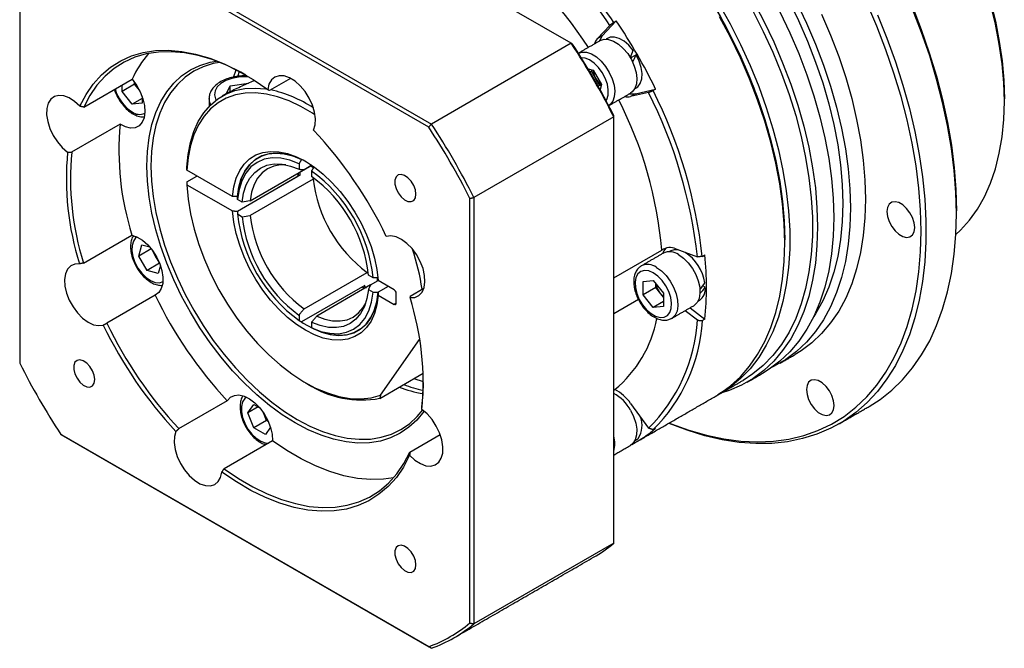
# Model space of a CAD drawing. Header units: millimetres. Extents: x -72 to 490, y -55 to 342.
# Tile 3 of 6: x 104 to 214, y 21 to 91. Entities that reach past the tile are written whole.
import ezdxf

# ---------------------------------------------------------------- set-up
doc = ezdxf.new("R2010")
doc.units = ezdxf.units.MM
doc.header["$LTSCALE"] = 10
doc.layers.add('1轮廓实线层', color=7, linetype='Continuous')

msp = doc.modelspace()

# ---------------------------------------------------------------- linework, layer by layer
at = {"layer": '1轮廓实线层', "linetype": 'Continuous'}
for p, q in [((165.67, 88.74), (124.27, 112.64)), ((149.69, 79.35), (108.45, 103.15)), ((108.6, 103.59), (150, 79.69)), ((103.84, 100.49), (103.84, 52.87)), ((168.58, 89.25), (169.98, 90.75)), ((170.71, 91.25), (169.14, 89.57)), ((170.42, 91.09), (170.71, 91.25)), ((169.14, 89.57), (168.58, 89.25)), ((165.67, 88.74), (150, 79.69)), ((172.94, 87.45), (172.42, 87.15)), ((127.85, 85.02), (128.1, 85.76)), ((128.44, 85.58), (128.29, 85.09)), ((167.56, 85.88), (168.12, 85.73)), ((167.93, 85.62), (167.77, 85.52)), ((167.93, 85.62), (167.97, 85.77)), ((168.39, 84.82), (167.93, 85.62)), ((168.12, 85.73), (169.04, 84.13)), ((111.02, 81.58), (116.45, 84.72)), ((116.72, 84.14), (115.31, 83.32)), ((115.31, 83.32), (115.31, 84.06)), ((116.72, 84.14), (116.72, 84.37)), ((117.29, 83.43), (116.72, 84.14)), ((127.04, 83.11), (127.44, 83.96)), ((127.44, 83.96), (129.48, 84.28)), ((127.44, 83.32), (127.44, 83.96)), ((134.2, 84.81), (131.85, 83.45)), ((168.86, 84.02), (168.39, 84.82)), ((168.86, 84.02), (168.69, 83.92)), ((169, 83.98), (168.86, 84.02)), ((169.04, 84.13), (168.89, 83.56)), ((116.44, 81.91), (115.31, 83.32)), ((117.3, 83.42), (117.29, 83.43)), ((117.57, 82.78), (117.57, 82.01)), ((174.32, 83.23), (172.32, 82.76)), ((172.88, 83.09), (172.32, 82.76)), ((172.88, 83.09), (175.12, 83.61)), ((175.12, 83.61), (174.84, 83.44)), ((117.57, 82.56), (116.44, 81.91)), ((117.57, 82.01), (116.44, 81.91)), ((115.09, 79.66), (109.66, 76.52)), ((170.42, 80.5), (154.75, 71.45)), ((170.42, 32.69), (170.42, 80.5)), ((129.67, 71.07), (136.57, 75.06)), ((135.15, 75.22), (135.15, 74.62)), ((136.57, 75.06), (135.72, 74.56)), ((127.69, 71.57), (122.58, 74.51)), ((128.25, 69.93), (135.32, 74.02)), ((135.04, 74.18), (135.07, 73.87)), ((135.32, 74.02), (135.24, 74.07)), ((135.24, 74.07), (135.25, 73.97)), ((136.46, 74.99), (136.79, 74.8)), ((136.57, 73.8), (136.57, 74.41)), ((122.58, 73.21), (123.71, 73.86)), ((122.58, 72.88), (127.69, 69.94)), ((128.25, 69.93), (135.04, 73.85)), ((136.74, 73.52), (129.67, 69.44)), ((136.81, 73.63), (136.69, 73.56)), ((136.69, 73.56), (136.74, 73.52)), ((128.78, 70.94), (128.25, 71.24)), ((154.3, 23.74), (154.3, 71.36)), ((154.75, 71.45), (154.75, 23.65)), ((128.25, 69.61), (128.78, 69.3)), ((110.99, 64.1), (116.42, 67.24)), ((117.2, 64.87), (117.53, 66.13)), ((118.59, 65.68), (117.2, 64.87)), ((117.53, 66.13), (118.41, 65.9)), ((119.07, 64.89), (118.68, 65.57)), ((170.42, 62.44), (175.81, 65.55)), ((177.39, 65.69), (179.8, 64.79)), ((118.12, 63.27), (117.2, 64.87)), ((119.52, 64.08), (118.12, 63.27)), ((119.47, 64.2), (119.07, 64.89)), ((180.36, 64.84), (180.65, 65.01)), ((119.38, 62.93), (118.12, 63.27)), ((119.62, 63.81), (119.38, 62.93)), ((135.72, 58.97), (142.79, 63.05)), ((142.79, 62.99), (142.91, 63.06)), ((142.79, 63.05), (142.79, 62.99)), ((143.46, 62.46), (142.94, 62.76)), ((143.18, 61.65), (144.03, 62.14)), ((143.92, 62.46), (143.92, 62.08)), ((145.81, 61.1), (144.03, 62.13)), ((173.73, 62.04), (174.86, 62.14)), ((173.73, 60.53), (173.73, 62.04)), ((174.86, 62.14), (175.99, 60.73)), ((142.51, 61.58), (135.43, 57.5)), ((143.17, 61.65), (137.13, 58.16)), ((142.25, 61.43), (142.5, 61.26)), ((142.43, 61.53), (142.51, 61.48)), ((142.51, 61.48), (142.51, 61.58)), ((142.94, 61.13), (143.46, 60.83)), ((145.16, 61.48), (144.03, 60.83)), ((145.16, 61.48), (144.03, 60.83)), ((146.04, 59.6), (146.04, 60.71)), ((147.6, 60.39), (149.15, 61.28)), ((175.15, 61.34), (173.73, 60.53)), ((175.15, 61.34), (175.15, 61.79)), ((175.71, 60.64), (175.15, 61.34)), ((175.99, 60.73), (175.99, 59.22)), ((180.69, 61.38), (180.4, 61.55)), ((119.04, 60.49), (113.61, 57.35)), ((144.03, 60.5), (145.81, 59.47)), ((146.04, 59.6), (145.81, 59.47)), ((173.19, 60.02), (170.42, 58.42)), ((174.86, 59.12), (173.73, 60.53)), ((175.99, 59.77), (174.86, 59.12)), ((175.99, 60.29), (175.71, 60.64)), ((175.99, 59.22), (174.86, 59.12)), ((179.8, 57.69), (178.43, 58.76)), ((179, 59.09), (180.65, 57.8)), ((135.15, 58.27), (135.15, 57.66)), ((136.57, 56.85), (136.57, 57.45)), ((180.65, 57.8), (180.36, 57.64)), ((144.3, 49.3), (148.67, 55.52)), ((144.21, 48.93), (149.07, 51.74)), ((170.42, 49.84), (170.56, 49.92)), ((121.69, 45.53), (127.12, 48.67)), ((129.43, 47.32), (130.08, 48.25)), ((130.56, 47.97), (129.43, 47.32)), ((130.08, 48.25), (130.75, 47.86)), ((172.32, 48.35), (174.32, 45.58)), ((130.08, 45.63), (129.43, 47.32)), ((131.5, 46.45), (130.08, 45.63)), ((131.17, 47.29), (131.17, 47.31)), ((131.5, 46.45), (131.17, 47.29)), ((131.7, 46.33), (131.5, 46.45)), ((131.39, 44.88), (130.08, 45.63)), ((131.95, 45.68), (131.39, 44.88)), ((174.84, 45.42), (175.12, 45.58)), ((108.45, 44.88), (149.69, 21.08)), ((150, 20.9), (108.6, 44.8)), ((132.18, 44.18), (126.75, 41.04)), ((147.57, 42.91), (150.98, 44.87)), ((172.94, 44.26), (172.93, 44.28)), ((170.42, 32.69), (154.75, 23.65))]:
    msp.add_line(p, q, dxfattribs=at)
at = {"layer": '1轮廓实线层', "linetype": 'Continuous', "flags": 128}
for points in [[(189.32, 125.63), (191.09, 124.54), (192.86, 123.3), (194.61, 121.93), (196.33, 120.42), (198.01, 118.8), (199.66, 117.07), (201.24, 115.23), (202.77, 113.31), (204.23, 111.29), (205.62, 109.21), (206.92, 107.06), (208.13, 104.86), (209.24, 102.62), (210.25, 100.35), (211.16, 98.06), (211.96, 95.76), (212.64, 93.48), (213.2, 91.21), (213.64, 88.96), (213.95, 86.76), (214.14, 84.61), (214.21, 82.53)], [(163.3, 112.25), (164.66, 111.42), (166.46, 110.2), (168.26, 108.84), (170.03, 107.35), (171.77, 105.74), (173.47, 104.01), (175.11, 102.18), (176.71, 100.26), (178.24, 98.24), (179.69, 96.15), (181.07, 93.99), (182.37, 91.78), (183.57, 89.51), (184.68, 87.21), (185.69, 84.88), (186.59, 82.54), (187.37, 80.2), (188.05, 77.86), (188.6, 75.55), (189.04, 73.26), (189.35, 71.01), (189.54, 68.82), (189.6, 66.69)], [(176.64, 46.16), (176.86, 46.08), (178.86, 45.35), (180.84, 44.79), (182.78, 44.38), (184.68, 44.13), (186.53, 44.05), (188.33, 44.12), (190.06, 44.36), (191.72, 44.76), (193.31, 45.32), (194.82, 46.04), (196.24, 46.91), (197.56, 47.93), (198.79, 49.1), (199.92, 50.41), (200.93, 51.86), (201.84, 53.44), (202.64, 55.15), (203.31, 56.98), (203.87, 58.92), (204.31, 60.97), (204.62, 63.12), (204.81, 65.35), (204.87, 67.67), (204.81, 70.06), (204.62, 72.51), (204.31, 75.01), (203.87, 77.56), (203.31, 80.15), (202.64, 82.76), (201.84, 85.39), (200.93, 88.02), (199.92, 90.65), (198.79, 93.26)], [(189.6, 66.69), (189.58, 67.74), (189.46, 69.91), (189.21, 72.13), (188.83, 74.4), (188.34, 76.7), (187.72, 79.03), (186.99, 81.37), (186.15, 83.71), (185.2, 86.05), (184.14, 88.36), (182.98, 90.65), (181.73, 92.89)], [(182.21, 93.17), (183.48, 90.91), (184.65, 88.6), (185.72, 86.26), (186.68, 83.9), (187.53, 81.53), (188.27, 79.16), (188.89, 76.81), (189.39, 74.48), (189.77, 72.19), (190.02, 69.94), (190.15, 67.76), (190.15, 65.64), (190.02, 63.6), (189.77, 61.64), (189.39, 59.79), (188.89, 58.04), (188.27, 56.4), (187.53, 54.89), (186.68, 53.5), (185.72, 52.25), (184.65, 51.15), (183.48, 50.19), (182.21, 49.38), (182.09, 49.31)], [(186.04, 93.51), (187.25, 91.22), (188.36, 88.89), (189.36, 86.54), (190.26, 84.17), (191.05, 81.8), (191.72, 79.44), (192.28, 77.1), (192.71, 74.79), (193.03, 72.53), (193.21, 70.31), (193.28, 68.16), (193.21, 66.08), (193.03, 64.08), (192.71, 62.17), (192.28, 60.36), (191.72, 58.66), (191.05, 57.08), (190.26, 55.62), (189.36, 54.29), (188.36, 53.1), (187.25, 52.05), (186.04, 51.15), (184.75, 50.4), (183.36, 49.81), (182.45, 49.52)], [(190.93, 93.34), (192.03, 91.01), (193.04, 88.66), (193.94, 86.29), (194.73, 83.93), (195.4, 81.57), (195.96, 79.23), (196.39, 76.92), (196.7, 74.65), (196.89, 72.43), (196.95, 70.28), (196.89, 68.2), (196.7, 66.2), (196.39, 64.29), (195.96, 62.48), (195.4, 60.78), (194.73, 59.2), (193.94, 57.74), (193.04, 56.42), (192.03, 55.22), (190.93, 54.18), (189.72, 53.28), (188.42, 52.53), (188.12, 52.38)], [(190.02, 93.6), (191.13, 91.3), (192.15, 88.98), (193.06, 86.63), (193.85, 84.29), (194.53, 81.95), (195.1, 79.63), (195.54, 77.34), (195.85, 75.1), (196.04, 72.9), (196.1, 70.77), (196.04, 68.71), (195.85, 66.73), (195.54, 64.85), (195.1, 63.07), (194.53, 61.4), (193.85, 59.85), (193.06, 58.42), (192.84, 58.09)], [(203.88, 92.93), (204.89, 90.3), (205.8, 87.67), (206.6, 85.05), (207.27, 82.44), (207.83, 79.85), (208.27, 77.3), (208.58, 74.79), (208.77, 72.34), (208.83, 69.95)], [(214.21, 82.2), (214.14, 84.29), (213.96, 86.43), (213.64, 88.63), (213.21, 90.87), (212.65, 93.14)], [(199.99, 91.92), (201.05, 89.3), (202.01, 86.67), (202.85, 84.05), (203.58, 81.43), (204.19, 78.84), (204.68, 76.27), (205.05, 73.75), (205.3, 71.27), (205.42, 68.85), (205.42, 66.5), (205.3, 64.23), (205.05, 62.04), (204.68, 59.94), (204.19, 57.94), (203.58, 56.05), (202.85, 54.28), (202.01, 52.62), (201.05, 51.1), (199.99, 49.71), (198.82, 48.45), (197.56, 47.34), (196.2, 46.38), (194.75, 45.57), (193.21, 44.91), (191.6, 44.41), (189.91, 44.06), (188.16, 43.88), (186.35, 43.86), (184.48, 43.99), (182.57, 44.29), (180.62, 44.74), (178.64, 45.35), (176.63, 46.12), (176.59, 46.13)], [(189.6, 66.36), (189.54, 68.52), (189.35, 70.73), (189.03, 73), (188.59, 75.31), (188.03, 77.66), (187.35, 80.02), (186.55, 82.39), (185.64, 84.75), (184.63, 87.1), (183.51, 89.43), (182.29, 91.72)], [(186.02, 92.38), (187.19, 90.07), (188.26, 87.73), (189.22, 85.37), (190.08, 83), (190.82, 80.63), (191.44, 78.28), (191.94, 75.95), (192.31, 73.66), (192.57, 71.41), (192.69, 69.23), (192.69, 67.11), (192.57, 65.06), (192.31, 63.11), (191.94, 61.26), (191.44, 59.51), (190.82, 57.87), (190.08, 56.36), (189.22, 54.97), (188.26, 53.72), (187.19, 52.62), (186.02, 51.66), (184.92, 50.94)], [(189.06, 92.26), (190.17, 89.93), (191.17, 87.58), (192.07, 85.22), (192.86, 82.85), (193.53, 80.49), (194.09, 78.15), (194.52, 75.84), (194.84, 73.57), (195.02, 71.36), (195.09, 69.2), (195.02, 67.12), (194.84, 65.12), (194.52, 63.21), (194.09, 61.41), (193.53, 59.71), (192.86, 58.12), (192.07, 56.67), (191.17, 55.34), (190.17, 54.15), (189.06, 53.1), (187.85, 52.2), (187.21, 51.8)], [(193.73, 91.99), (194.74, 89.64), (195.64, 87.27), (196.43, 84.91), (197.1, 82.55), (197.65, 80.21), (198.09, 77.9), (198.4, 75.63), (198.59, 73.41), (198.65, 71.26), (198.59, 69.18), (198.4, 67.18), (198.09, 65.27), (197.65, 63.46), (197.1, 61.76), (196.43, 60.18), (195.64, 58.72), (194.74, 57.4), (193.73, 56.2), (192.62, 55.16), (191.42, 54.26), (190.78, 53.86)], [(208.83, 69.63), (208.77, 72.01), (208.58, 74.46), (208.27, 76.96), (207.84, 79.51), (207.29, 82.09), (206.62, 84.7), (205.84, 87.32), (204.94, 89.95), (203.93, 92.57)], [(169.14, 89.57), (168.85, 89.11), (168.79, 88.98)], [(172.61, 87.95), (172.13, 88.52), (171.59, 88.98), (171.04, 89.29), (170.51, 89.43), (170.02, 89.41), (169.74, 89.29)], [(168.91, 89.04), (169.35, 89.19), (169.85, 89.17), (170.4, 88.98), (170.96, 88.64), (171.5, 88.17), (171.99, 87.58), (172.4, 86.91), (172.72, 86.19), (172.93, 85.48), (173.01, 84.79), (172.96, 84.18), (172.79, 83.67), (172.49, 83.29), (172.31, 83.15)], [(110.59, 81.68), (111.28, 83), (112.08, 84.17), (113, 85.19), (114.03, 86.07), (115.16, 86.78), (116.38, 87.33), (117.68, 87.71), (119.06, 87.92), (120.5, 87.96), (122.01, 87.83), (123.55, 87.53), (125.14, 87.06), (126.75, 86.42), (128.38, 85.62), (130.01, 84.67), (131.64, 83.57)], [(129.19, 85.17), (128.62, 85.49), (127.01, 86.28), (125.42, 86.91), (123.85, 87.37), (122.31, 87.67), (120.83, 87.8), (119.4, 87.76), (118.03, 87.55), (116.74, 87.17), (115.54, 86.63), (114.42, 85.92), (113.41, 85.06), (112.5, 84.04), (111.7, 82.88), (111.02, 81.58)], [(166.47, 87.63), (166.87, 87.76), (167.38, 87.74), (167.92, 87.56), (168.48, 87.21), (169.02, 86.74), (169.51, 86.15), (169.93, 85.48), (170.25, 84.76), (170.46, 84.05), (170.54, 83.36), (170.49, 82.75), (170.31, 82.24), (170.02, 81.86), (169.87, 81.75)], [(172.44, 87.16), (172.36, 87.29), (172.34, 87.32)], [(172.94, 83.75), (173.11, 83.87), (173.4, 84.24), (173.57, 84.75), (173.6, 85.36), (173.51, 86.04), (173.28, 86.75), (172.94, 87.45)], [(118.1, 74.98), (118.16, 76.62), (118.35, 78.17), (118.66, 79.63), (119.1, 80.97), (119.65, 82.2), (120.32, 83.3), (121.1, 84.26), (121.99, 85.08), (122.97, 85.75), (124.04, 86.26), (125.19, 86.62), (125.86, 86.75)], [(126.25, 86.59), (125.54, 86.46), (124.41, 86.11), (123.35, 85.6), (122.39, 84.94), (121.52, 84.13), (120.75, 83.18), (120.09, 82.1), (119.54, 80.89), (119.11, 79.56), (118.8, 78.13), (118.61, 76.6), (118.55, 74.98)], [(169.58, 82.29), (169.66, 82.44), (169.8, 82.93), (169.82, 83.51), (169.71, 84.15), (169.48, 84.82), (169.14, 85.46), (168.71, 86.04), (168.23, 86.52), (167.72, 86.87), (167.21, 87.07), (166.8, 87.11)], [(136.78, 79.01), (136.95, 79.59), (136.99, 80.27), (136.88, 81.03), (136.65, 81.81), (136.29, 82.59), (135.83, 83.32), (135.29, 83.97), (134.7, 84.49), (134.09, 84.87), (133.49, 85.08), (132.93, 85.11), (132.44, 84.96), (132.05, 84.65), (131.78, 84.17), (131.64, 83.57)], [(116.45, 84.72), (116.95, 84.04), (117.36, 83.3), (117.66, 82.52), (117.83, 81.75), (117.88, 81.04), (117.79, 80.4), (117.57, 79.88), (117.23, 79.5), (116.79, 79.28), (116.27, 79.24), (115.69, 79.36), (115.09, 79.66)], [(129.54, 84.96), (129.17, 84.98), (128.38, 84.94), (127.63, 84.8), (126.96, 84.56), (126.4, 84.23), (125.99, 83.85), (125.74, 83.41), (125.67, 82.96), (125.79, 82.51), (125.86, 82.37)], [(110.59, 81.68), (110, 82.22), (109.39, 82.62), (108.79, 82.85), (108.22, 82.9), (107.73, 82.77), (107.32, 82.48), (107.04, 82.02), (106.88, 81.43), (106.86, 80.73), (106.98, 79.97), (107.23, 79.18), (107.6, 78.41), (108.07, 77.68), (108.62, 77.05), (109.21, 76.54)], [(122.58, 74.84), (122.72, 76.28), (122.97, 77.62), (123.36, 78.85), (123.86, 79.97), (124.48, 80.95), (125.21, 81.8), (126.04, 82.5), (126.96, 83.05), (127.97, 83.44), (129.06, 83.66), (130.22, 83.72), (131.43, 83.62), (131.6, 83.59)], [(136.94, 80.71), (136.65, 80.9), (135.34, 81.67), (134.03, 82.29), (132.75, 82.75), (131.49, 83.05), (130.28, 83.19), (129.12, 83.16), (128.02, 82.96), (127, 82.6), (126.07, 82.07), (125.23, 81.39), (124.5, 80.56), (123.87, 79.6), (123.37, 78.49), (122.98, 77.27), (122.72, 75.94), (122.58, 74.51)], [(172.19, 83.09), (172.34, 83.07), (172.88, 83.09)], [(125.25, 81.84), (125.14, 82.09), (125.07, 82.54)], [(208.77, 67.29), (209.29, 67.78), (210.3, 68.9), (211.19, 70.15), (211.98, 71.53), (212.65, 73.05), (213.21, 74.67), (213.64, 76.41), (213.96, 78.25), (214.14, 80.18), (214.21, 82.2)], [(127.69, 71.57), (127.84, 72.64), (128.11, 73.61), (128.5, 74.47), (129, 75.19), (129.61, 75.78), (130.31, 76.22), (131.1, 76.5), (131.96, 76.62), (132.88, 76.58), (133.85, 76.38), (134.85, 76.02), (135.86, 75.51), (136.87, 74.85), (137.87, 74.06), (138.83, 73.14), (139.75, 72.12), (140.61, 71.01), (141.4, 69.81), (142.11, 68.56), (142.71, 67.28), (143.22, 65.97), (143.61, 64.66), (143.88, 63.38), (144.03, 62.13)], [(136, 75.42), (135.63, 75.62), (134.62, 76.05), (133.63, 76.32), (132.69, 76.42), (131.8, 76.35), (130.99, 76.12), (130.26, 75.72), (129.63, 75.16), (129.1, 74.45), (128.69, 73.61), (128.41, 72.64), (128.25, 71.57)], [(128.25, 71.57), (128.41, 72.62), (128.68, 73.57), (129.08, 74.41), (129.59, 75.11), (130.2, 75.67), (130.91, 76.08), (131.7, 76.33), (132.56, 76.42), (133.48, 76.35), (134.44, 76.11), (135.43, 75.71)], [(135.15, 75.22), (134.11, 75.63), (133.1, 75.85), (132.14, 75.88), (131.26, 75.73), (130.46, 75.39), (129.76, 74.87), (129.19, 74.18), (128.74, 73.33), (128.43, 72.35), (128.25, 71.24)], [(128.78, 70.94), (128.94, 71.95), (129.24, 72.86), (129.65, 73.63), (130.19, 74.27), (130.83, 74.75), (131.56, 75.06), (132.38, 75.21), (133.26, 75.18), (134.19, 74.98), (135.15, 74.62)], [(133.67, 75.12), (133.09, 75.11), (132.32, 74.97), (131.62, 74.67), (131.02, 74.22), (130.51, 73.62), (130.11, 72.89), (129.83, 72.03), (129.67, 71.07)], [(149.16, 47.51), (149.13, 47.46), (148.35, 46.5), (147.47, 45.68), (146.49, 45.01), (145.42, 44.5), (144.27, 44.14), (143.04, 43.95), (141.76, 43.92), (140.42, 44.05), (139.03, 44.35), (137.62, 44.8), (136.18, 45.41), (134.73, 46.18), (133.28, 47.09), (131.84, 48.13), (130.42, 49.32), (129.04, 50.62), (127.7, 52.03), (126.41, 53.55), (125.19, 55.16), (124.04, 56.84), (122.97, 58.59), (121.99, 60.39), (121.1, 62.23), (120.32, 64.09), (119.65, 65.97), (119.1, 67.83), (118.66, 69.68), (118.35, 71.5), (118.16, 73.27), (118.1, 74.98)], [(118.55, 74.98), (118.61, 73.29), (118.8, 71.55), (119.11, 69.76), (119.54, 67.93), (120.09, 66.09), (120.75, 64.24), (121.52, 62.4), (122.39, 60.59), (123.35, 58.81), (124.41, 57.09), (125.54, 55.43), (126.75, 53.84), (128.02, 52.34), (129.34, 50.95), (130.71, 49.66), (132.1, 48.5), (133.52, 47.47), (134.95, 46.57), (136.38, 45.81), (137.8, 45.21), (139.2, 44.76), (140.56, 44.47), (141.89, 44.34), (143.16, 44.37), (144.36, 44.56), (145.5, 44.91), (146.55, 45.42), (147.52, 46.08), (148.39, 46.89), (149.01, 47.63)], [(148.26, 71.82), (148.19, 72.31), (148.01, 72.81), (147.72, 73.28), (147.36, 73.67), (146.97, 73.93), (146.59, 74.04), (146.27, 73.98), (146.03, 73.77), (145.9, 73.41), (145.9, 72.96), (146.03, 72.46), (146.27, 71.97), (146.59, 71.53), (146.97, 71.2), (147.36, 71.01), (147.72, 70.99), (148.01, 71.13), (148.19, 71.42), (148.26, 71.82)], [(122.58, 72.88), (122.72, 71.27), (122.99, 69.61), (123.39, 67.91), (123.91, 66.19), (124.56, 64.48), (125.31, 62.77), (126.18, 61.1), (127.14, 59.48), (128.19, 57.93), (129.31, 56.45), (130.5, 55.08), (131.75, 53.81), (133.03, 52.67), (134.35, 51.66), (135.68, 50.79), (137.01, 50.08), (138.33, 49.53), (139.62, 49.14), (140.88, 48.92), (142.09, 48.88), (143.23, 49), (144.3, 49.3)], [(204.16, 68.08), (204.1, 68.62), (203.92, 69.19), (203.63, 69.74), (203.26, 70.23), (202.83, 70.62), (202.39, 70.88), (201.96, 70.98), (201.59, 70.92), (201.3, 70.7), (201.12, 70.34), (201.05, 69.87), (201.12, 69.33), (201.3, 68.76), (201.59, 68.2), (201.96, 67.71), (202.39, 67.32), (202.83, 67.07), (203.26, 66.97), (203.63, 67.03), (203.92, 67.25), (204.1, 67.61), (204.16, 68.08)], [(144.03, 60.5), (143.88, 59.43), (143.61, 58.46), (143.22, 57.6), (142.71, 56.88), (142.11, 56.29), (141.4, 55.85), (140.61, 55.57), (139.75, 55.45), (138.83, 55.49), (137.87, 55.69), (136.87, 56.05), (135.86, 56.56), (134.85, 57.22), (133.85, 58.01), (132.88, 58.92), (131.96, 59.95), (131.1, 61.06), (130.31, 62.25), (129.61, 63.5), (129, 64.79), (128.5, 66.1), (128.11, 67.41), (127.84, 68.69), (127.69, 69.94)], [(199.05, 48.02), (200.28, 48.8), (201.6, 49.84), (202.81, 51.02), (203.93, 52.35), (204.94, 53.8), (205.84, 55.39), (206.62, 57.11), (207.29, 58.94), (207.84, 60.89), (208.27, 62.93), (208.58, 65.08), (208.77, 67.31), (208.83, 69.63)], [(116.42, 67.24), (117.01, 67.02), (117.61, 66.65), (118.2, 66.14), (118.73, 65.5), (119.18, 64.79), (119.54, 64.02), (119.78, 63.25), (119.89, 62.5), (119.87, 61.82), (119.71, 61.24), (119.43, 60.79), (119.04, 60.49)], [(116.99, 67.04), (116.84, 66.92), (116.58, 66.56), (116.43, 66.07), (116.42, 65.49), (116.53, 64.85), (116.76, 64.18), (117.1, 63.54), (117.53, 62.96), (118.01, 62.48), (118.52, 62.13), (119.03, 61.93), (119.5, 61.89), (119.91, 62.02)], [(147.59, 60.22), (148.13, 60.25), (148.58, 60.45), (148.94, 60.83), (149.17, 61.35), (149.27, 61.99), (149.23, 62.72), (149.05, 63.49), (148.74, 64.28), (148.33, 65.04), (147.82, 65.73), (147.25, 66.31), (146.64, 66.75), (146.03, 67.04), (145.45, 67.15), (144.93, 67.08)], [(181.81, 49.15), (182.29, 49.44), (183.51, 50.32), (184.63, 51.36), (185.64, 52.53), (186.55, 53.85), (187.35, 55.3), (188.03, 56.88), (188.59, 58.57), (189.03, 60.37), (189.35, 62.28), (189.54, 64.28), (189.6, 66.36)], [(176.26, 65.78), (176.03, 65.47), (175.88, 65.14)], [(177.65, 65.59), (177.21, 65.59), (176.83, 65.46)], [(177.69, 65.04), (178.25, 64.64), (178.77, 64.12), (179.24, 63.5), (179.62, 62.81), (179.9, 62.09), (180.06, 61.38), (180.09, 60.72), (179.99, 60.14), (179.77, 59.67), (179.44, 59.35), (179.39, 59.32)], [(110.55, 64.01), (110.01, 63.98), (109.56, 63.78), (109.2, 63.4), (108.97, 62.88), (108.87, 62.24), (108.91, 61.52), (109.09, 60.74), (109.4, 59.95), (109.82, 59.19), (110.32, 58.5), (110.89, 57.92), (111.5, 57.48), (112.11, 57.19), (112.69, 57.08), (113.21, 57.15)], [(174.86, 63), (174.35, 63.22), (173.87, 63.27), (173.46, 63.17), (173.13, 62.9), (172.91, 62.49), (172.82, 61.96), (172.85, 61.35), (173.01, 60.69), (173.28, 60.03), (173.66, 59.41), (174.11, 58.86), (174.61, 58.43), (175.12, 58.13), (175.62, 57.99), (176.07, 58.02), (176.44, 58.21), (176.72, 58.55), (176.88, 59.02), (176.91, 59.6), (176.81, 60.24), (176.59, 60.9), (176.27, 61.55), (175.85, 62.13), (175.37, 62.63), (174.86, 63)], [(175.22, 63.61), (175.77, 63.21), (176.3, 62.69), (176.76, 62.07), (177.14, 61.38), (177.42, 60.66), (177.58, 59.95), (177.62, 59.29), (177.52, 58.71), (177.3, 58.24), (176.96, 57.92), (176.89, 57.87)], [(135.32, 57.57), (135.63, 57.37), (136.65, 56.78), (137.66, 56.34), (138.65, 56.08), (139.59, 55.97), (140.48, 56.04), (141.29, 56.28), (142.02, 56.68), (142.66, 57.24), (143.18, 57.94), (143.59, 58.79), (143.87, 59.75), (144.03, 60.83)], [(142.94, 61.13), (142.77, 60.11), (142.48, 59.21), (142.06, 58.43), (141.53, 57.8), (140.89, 57.32), (140.15, 57), (139.34, 56.86), (138.46, 56.89), (137.53, 57.08), (136.57, 57.45)], [(136.57, 56.85), (137.61, 56.44), (138.62, 56.22), (139.58, 56.18), (140.46, 56.34), (141.26, 56.68), (141.95, 57.2), (142.53, 57.89), (142.98, 58.74), (143.29, 59.72), (143.46, 60.83)], [(144.03, 60.83), (143.88, 59.77), (143.6, 58.82), (143.21, 57.99), (142.7, 57.28), (142.08, 56.72), (141.38, 56.31), (140.58, 56.06), (139.72, 55.97), (138.8, 56.05), (137.84, 56.28), (136.85, 56.68)], [(142.48, 61.24), (142.42, 61.28), (142.22, 61.42)], [(175.71, 60.64), (175.59, 60.81), (175.48, 60.98), (175.38, 61.17), (175.3, 61.36), (175.23, 61.55), (175.18, 61.74), (175.18, 61.74)], [(137.13, 58.16), (138.04, 57.81), (138.92, 57.63), (139.76, 57.61), (140.53, 57.75), (141.22, 58.05), (141.83, 58.5), (142.34, 59.1), (142.63, 59.6)], [(112.26, 51.03), (112.19, 51.52), (112.01, 52.02), (111.72, 52.49), (111.36, 52.88), (110.97, 53.14), (110.59, 53.25), (110.27, 53.19), (110.03, 52.98), (109.9, 52.62), (109.9, 52.17), (110.03, 51.67), (110.27, 51.18), (110.59, 50.74), (110.97, 50.41), (111.36, 50.22), (111.72, 50.2), (112.01, 50.34), (112.19, 50.63), (112.26, 51.03)], [(149.09, 50.77), (148.04, 51.12), (148.02, 51.13)], [(195.14, 48.11), (195.07, 48.66), (194.89, 49.23), (194.6, 49.78), (194.23, 50.27), (193.8, 50.66), (193.36, 50.92), (192.93, 51.02), (192.56, 50.96), (192.27, 50.74), (192.09, 50.38), (192.02, 49.91), (192.09, 49.37), (192.27, 48.8), (192.56, 48.24), (192.93, 47.75), (193.36, 47.36), (193.8, 47.11), (194.23, 47), (194.6, 47.07), (194.89, 47.29), (195.07, 47.64), (195.14, 48.11)], [(148.93, 47.97), (149.05, 49.38), (149.1, 50.69)], [(127.12, 48.67), (127.46, 49.05), (127.9, 49.26), (128.42, 49.31), (128.99, 49.18), (129.59, 48.89), (130.19, 48.44), (130.75, 47.86), (131.25, 47.19), (131.65, 46.44), (131.96, 45.66), (132.13, 44.9), (132.18, 44.18)], [(129.27, 49.07), (129.08, 48.91), (128.83, 48.54), (128.7, 48.03), (128.7, 47.44), (128.83, 46.79), (129.08, 46.13), (129.43, 45.49), (129.86, 44.93), (130.35, 44.46), (130.87, 44.13), (131.37, 43.95), (131.73, 43.92)], [(147.55, 42.55), (148.14, 42.01), (148.75, 41.61), (149.35, 41.38), (149.92, 41.33), (150.41, 41.46), (150.82, 41.76), (151.1, 42.21), (151.26, 42.8), (151.28, 43.5), (151.16, 44.26), (150.91, 45.05), (150.54, 45.82), (150.07, 46.55), (149.53, 47.18), (148.93, 47.69)], [(172.31, 47.59), (172.65, 46.88), (172.89, 46.16), (173, 45.46), (172.99, 44.83), (172.84, 44.29), (172.58, 43.88), (172.31, 43.66)], [(121.36, 45.22), (121.19, 44.64), (121.15, 43.96), (121.26, 43.2), (121.49, 42.42), (121.85, 41.64), (122.31, 40.91), (122.85, 40.26), (123.44, 39.74), (124.05, 39.36), (124.65, 39.15), (125.21, 39.12), (125.7, 39.27), (126.09, 39.59), (126.36, 40.06), (126.5, 40.66)], [(145.74, 40.02), (144.63, 39.87), (143.2, 39.83), (141.71, 39.96), (140.18, 40.25), (138.61, 40.72), (137.01, 41.35), (135.4, 42.14), (133.79, 43.09), (132.18, 44.18)], [(147.55, 42.55), (146.86, 41.23), (146.06, 40.06), (145.14, 39.04), (144.11, 38.17), (142.98, 37.45), (141.77, 36.9), (140.46, 36.52), (139.08, 36.31), (137.64, 36.27), (136.14, 36.4), (134.59, 36.7), (133, 37.17), (131.39, 37.81), (129.76, 38.61), (128.13, 39.56), (126.5, 40.66)], [(126.75, 41.04), (128.36, 39.95), (129.97, 39.01), (131.58, 38.22), (133.18, 37.59), (134.75, 37.12), (136.28, 36.82), (137.77, 36.69), (139.2, 36.73), (140.56, 36.94), (141.85, 37.32), (143.06, 37.86), (144.17, 38.57), (145.19, 39.43), (146.1, 40.45), (146.89, 41.61), (147.57, 42.91)], [(148.26, 30.25), (148.19, 30.74), (148.01, 31.24), (147.72, 31.71), (147.36, 32.1), (146.97, 32.36), (146.59, 32.47), (146.27, 32.41), (146.03, 32.19), (145.9, 31.84), (145.9, 31.39), (146.03, 30.89), (146.27, 30.39), (146.59, 29.96), (146.97, 29.63), (147.36, 29.44), (147.72, 29.41), (148.01, 29.55), (148.19, 29.84), (148.26, 30.25)]]:
    msp.add_lwpolyline(points, dxfattribs=at)
at = {"layer": '1轮廓实线层', "linetype": 'Continuous'}
for centre, radius, start, end in [((124.42, 60.87), 55.04, 33.2979, 53.603), ((124.46, 60.88), 54.45, 33.275, 53.6259), ((129.41, 63.58), 45.47, 32.9, 55.1083), ((116.8, 55.03), 64.95, 26.1045, 33.8955), ((98.71, 44.59), 80.2, 26.6001, 33.3999), ((99.25, 44.9), 79.65, 26.6818, 33.3182), ((169.83, 88.11), 1.69, 137.9893, 161.5113), ((127.11, 79.97), 11.67, 139.1783, 156.0037), ((170.49, 86.06), 2.43, 187.6376, 210.6927), ((119.41, 85.14), 2.72, 200.9241, 218.7481), ((170.53, 86.03), 2.46, 209.4167, 232.2449), ((118.86, 84.83), 4.49, 195.6734, 237.3003), ((128.65, 68.97), 14.93, 57.0844, 77.1023), ((125.68, 58.74), 54.46, 6.3755, 26.7247), ((125.66, 58.71), 55.04, 6.3984, 26.7018), ((130.5, 61.67), 45.48, 4.8933, 27.1002), ((171.97, 84.42), 1.69, 258.482, 282.0201), ((117.28, 82.17), 1.4, 232.9936, 294.8255), ((146.31, 76.72), 31.35, 174.6137, 197.5975), ((83.04, 35.54), 80.2, 26.6001, 33.3999), ((102.02, 46.51), 47.59, 25.6162, 43.0777), ((83.13, 35.59), 79.65, 26.6818, 33.3182), ((140.78, 73.58), 31.71, 174.6389, 197.5724), ((140.88, 73.58), 31.35, 174.6137, 197.5975), ((126.61, 60.7), 16.94, 5.9819, 54.0181), ((127.21, 61.04), 15.82, 6.241, 53.759), ((151.76, 75.21), 15.11, 186.423, 233.577), ((145.11, 71.37), 16.94, 185.9819, 234.0181), ((144.5, 71.02), 15.82, 186.241, 233.759), ((144.69, 71.13), 15.11, 186.423, 233.577), ((121.4, 66.24), 2.69, 200.9016, 210.0729), ((123.2, 57.4), 26.02, 8.3121, 18.4839), ((176.72, 64.24), 1.6, 65.0733, 124.6295), ((176.7, 63.71), 1.66, 53.3838, 115.3058), ((175.77, 61.14), 4.93, 8.7804, 57.4654), ((121.41, 66.23), 2.69, 209.9271, 219.0931), ((145.44, 61.4), 35.39, 354.1573, 5.8427), ((174.22, 62.27), 1.67, 53.4656, 114.4659), ((145.55, 60.69), 0.492, 2.6055, 57.3945), ((179.15, 61.19), 1.55, 304.3995, 6.9126), ((161.47, 80.81), 47.05, 205.597, 223.0968), ((145.9, 59.58), 0.14, 230.7967, 9.214), ((117.36, 50.65), 31.71, 354.6389, 17.5724), ((177.52, 62.09), 2.32, 218.5469, 228.6888), ((161.68, 60.55), 13.85, 309.8767, 348.9327), ((161.36, 58.74), 18.47, 314.5607, 356.7577), ((161.73, 58.71), 18.67, 314.6073, 356.7111), ((156.12, 77.72), 47.59, 205.6162, 223.0777), ((156.04, 77.68), 47.05, 205.597, 223.0968), ((175.01, 88.64), 79.65, 206.6818, 213.3182), ((142.19, 59.95), 11.2, 237.3132, 280.3713), ((151.55, 63.88), 14.64, 249.2882, 260.1842), ((152.15, 64.42), 14.91, 249.315, 258.0939), ((168.26, 45.57), 4.92, 34.458, 62.1806), ((168.19, 45.37), 4.68, 28.2839, 61.4862), ((133.71, 48.28), 2.73, 201.2611, 219.0613), ((170.89, 45.88), 2.71, 329.0075, 19.9083), ((166.72, 55.03), 12.64, 297.0466, 311.6372), ((167.42, 43.85), 3.12, 344.2203, 15.7797), ((160.36, 44.62), 15.61, 300.0156, 310.1587), ((144.38, 35.59), 15.45, 290.0851, 309.9257), ((144.71, 35.54), 15.56, 289.8425, 310.1683)]:
    msp.add_arc(centre, radius, start, end, dxfattribs=at)
for centre, major_axis, ratio, start_param, end_param in [((170.61, 86.1), (2.67, 5.1), 0.178723, 5.012695, 5.175924), ((171.34, 86.52), (2.67, 5.1), 0.178723, 4.824651, 4.987167), ((171.34, 86.52), (1.8, 3.44), 0.178723, 4.943693, 4.987167), ((177.69, 62.26), (4.08, 4.76), 0.410743, 4.829877, 4.977915), ((178.43, 62.69), (4.08, 4.76), 0.410743, 4.641748, 4.789157), ((171.34, 47.03), (5.52, 3.19), 0.50212, 4.683549, 4.712393), ((170.61, 46.6), (5.52, 3.19), 0.50212, 4.821351, 4.901151)]:
    msp.add_ellipse(centre, major_axis=major_axis, ratio=ratio, start_param=start_param, end_param=end_param, dxfattribs=at)
for points in [[(170.42, 91.09), (169.98, 90.75)], [(165.81, 88.65), (165.67, 88.74)], [(168.91, 89.04), (166.47, 87.63)], [(169.74, 89.29), (169.58, 89.2)], [(126.96, 83.07), (126.54, 82.83)], [(131.64, 83.57), (131.85, 83.45)], [(169.87, 81.75), (172.31, 83.15)], [(172.78, 83.66), (172.94, 83.75)], [(174.32, 83.23), (174.84, 83.44)], [(111.02, 81.58), (110.59, 81.68)], [(125.07, 82.53), (125.07, 81.66)], [(214.21, 82.2), (214.21, 82.53)], [(170.42, 80.5), (170.42, 80.67)], [(149.69, 79.35), (150, 79.69)], [(109.21, 76.54), (109.66, 76.52)], [(135.43, 75.71), (135.15, 75.22)], [(122.58, 74.51), (122.58, 74.84)], [(135.04, 73.85), (135.04, 74.18)], [(135.15, 74.62), (135.72, 74.56)], [(135.24, 74.29), (135.24, 74.07)], [(136.57, 74.41), (136.85, 74.9)], [(122.58, 73.21), (122.58, 72.88)], [(128.25, 71.57), (127.69, 71.57)], [(128.25, 71.24), (128.25, 71.57)], [(154.3, 71.36), (154.75, 71.45)], [(127.69, 69.94), (128.25, 69.93)], [(128.25, 69.93), (128.25, 69.61)], [(208.83, 69.63), (208.83, 69.95)], [(189.6, 66.36), (189.6, 66.69)], [(175.99, 65.21), (173.52, 63.78)], [(176.83, 65.46), (176.67, 65.37)], [(110.99, 64.1), (110.55, 64.01)], [(180.36, 64.84), (179.8, 64.79)], [(144.03, 62.46), (143.46, 62.46)], [(142.51, 61.48), (142.7, 61.37)], [(143.46, 60.83), (144.03, 60.83)], [(144.03, 60.83), (144.03, 60.5)], [(147.6, 60.39), (147.59, 60.22)], [(179.87, 59.82), (180.03, 59.92)], [(135.72, 58.97), (135.15, 58.27)], [(176.92, 57.89), (179.39, 59.32)], [(135.15, 57.66), (135.43, 57.5)], [(136.57, 57.45), (137.13, 58.16)], [(179.8, 57.69), (180.36, 57.64)], [(113.21, 57.15), (113.61, 57.35)], [(136.85, 56.68), (136.57, 56.85)], [(189.08, 52.88), (190.78, 53.86)], [(182.38, 49.47), (184.92, 50.94)], [(185.4, 50.76), (187.21, 51.8)], [(135.86, 50.68), (136.14, 50.52)], [(144.3, 49.3), (144.21, 48.93)], [(173.04, 44.08), (181.81, 49.15)], [(148.93, 47.69), (148.93, 47.97)], [(195.66, 46.06), (199.05, 48.02)], [(121.69, 45.53), (121.36, 45.22)], [(174.84, 45.42), (174.32, 45.58)], [(108.6, 44.8), (108.45, 44.88)], [(170.42, 42.57), (172.31, 43.66)], [(147.57, 42.91), (147.55, 42.55)], [(126.5, 40.66), (126.75, 41.04)], [(152.49, 22.06), (168.16, 31.11)], [(154.3, 23.74), (154.75, 23.65)], [(150, 20.9), (149.69, 21.08)]]:
    msp.add_open_spline(points, degree=1, dxfattribs=at)
for points, knots in [([(129.31, 85.08), (129.12, 85.08), (128.67, 85.1), (127.95, 85.01), (127.21, 84.82), (126.53, 84.54), (125.94, 84.18), (125.49, 83.74), (125.21, 83.26), (125.07, 82.86), (125.09, 82.62), (125.09, 82.55)], [0, 0, 0, 0, 0.09044, 0.21699, 0.344089, 0.472275, 0.601975, 0.732676, 0.845656, 0.954387, 1, 1, 1, 1]), ([(126.96, 83.06), (127.04, 83.11), (127.49, 83.38), (128.48, 83.84), (129.55, 84.3), (130.06, 84.53), (130.11, 84.56)], [0, 0, 0, 0, 0.0997737, 0.5659572, 0.953008, 1, 1, 1, 1]), ([(114.46, 83.57), (114.48, 83.5), (114.56, 83.21), (114.8, 82.7), (115.19, 82.07), (115.65, 81.51), (116.11, 81.1), (116.51, 80.83), (116.93, 80.62), (117.34, 80.48), (117.64, 80.49), (117.76, 80.49)], [0, 0, 0, 0, 0.041291, 0.18044, 0.319433, 0.458812, 0.599103, 0.694983, 0.770824, 0.913915, 1, 1, 1, 1]), ([(129.67, 71.07), (129.66, 71.07), (129.36, 71.03), (129.07, 70.98), (128.78, 70.94)], [0, 0, 0, 0, 0.037957, 1, 1, 1, 1]), ([(128.78, 69.3), (129.07, 69.35), (129.36, 69.39), (129.66, 69.44), (129.67, 69.44)], [0, 0, 0, 0, 0.962043, 1, 1, 1, 1]), ([(116.6, 67.16), (116.55, 67.09), (116.41, 66.88), (116.29, 66.44), (116.24, 65.86), (116.32, 65.2), (116.5, 64.52), (116.8, 63.85), (117.18, 63.22), (117.64, 62.66), (118.16, 62.19), (118.71, 61.83), (119.26, 61.62), (119.61, 61.6), (119.78, 61.59)], [0, 0, 0, 0, 0.04, 0.121474, 0.207192, 0.295669, 0.384592, 0.473227, 0.561743, 0.650488, 0.739787, 0.830079, 0.921536, 1, 1, 1, 1]), ([(173.55, 63.78), (173.44, 63.72), (173.2, 63.57), (172.93, 63.2), (172.73, 62.73), (172.65, 62.16), (172.68, 61.53), (172.83, 60.85), (173.09, 60.18), (173.45, 59.53), (173.88, 58.94), (174.38, 58.43), (174.92, 58.03), (175.47, 57.78), (176, 57.67), (176.48, 57.69), (176.75, 57.82), (176.88, 57.88)], [0, 0, 0, 0, 0.048147, 0.111519, 0.175931, 0.243618, 0.314118, 0.385551, 0.456797, 0.527873, 0.599041, 0.670548, 0.742737, 0.81587, 0.881694, 0.944291, 1, 1, 1, 1]), ([(143.18, 61.65), (143.17, 61.64), (143.09, 61.47), (143.01, 61.3), (142.94, 61.13)], [0, 0, 0, 0, 0.037957, 1, 1, 1, 1]), ([(128.88, 49.19), (128.84, 49.15), (128.71, 48.97), (128.59, 48.56), (128.52, 47.99), (128.58, 47.34), (128.75, 46.66), (129.02, 45.99), (129.4, 45.35), (129.84, 44.77), (130.35, 44.29), (130.87, 43.92), (131.23, 43.79), (131.4, 43.73)], [0, 0, 0, 0, 0.031511, 0.1217658, 0.2167306, 0.3151858, 0.4144834, 0.5134765, 0.6122841, 0.7112986, 0.8108504, 0.9114373, 1, 1, 1, 1])]:
    msp.add_open_spline(points, degree=3, knots=knots, dxfattribs=at)

doc.saveas('drawing.dxf')
